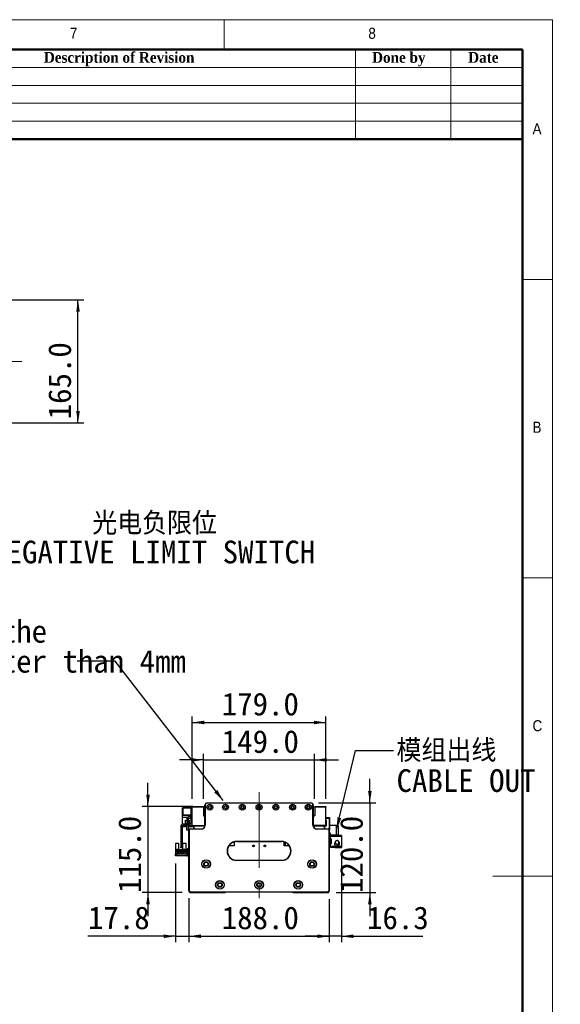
# Model space of a CAD drawing. Header units: millimetres. Extents: x 40 to 3331, y 40 to 2336.
# Tile 12 of 12: x 2606 to 3331, y 1016 to 2336. Entities that reach past the tile are written whole.
import ezdxf

# ---------------------------------------------------------------- set-up
doc = ezdxf.new("R2010")
doc.units = ezdxf.units.MM
doc.header["$LTSCALE"] = 8
doc.linetypes.add('CENTERX2', pattern=[20.32, 12.7, -2.54, 2.54, -2.54])
doc.layers.add('DIMNS', color=7, linetype='Continuous')
doc.styles.add('SLDTEXTSTYLE0', font='Gothic.ttf', dxfattribs={"width": 0.913})
doc.styles.add('SLDTEXTSTYLE1', font='timesbd.ttf', dxfattribs={"width": 0.933})
doc.styles.add('SLDTEXTSTYLE10', font='txt')
doc.styles.add('SLDTEXTSTYLE7', font='txt')
doc.styles.add('SLDTEXTSTYLE8', font='txt', dxfattribs={"bigfont": 'bigfont'})
doc.styles.add('SLDTEXTSTYLE9', font='txt', dxfattribs={"bigfont": 'bigfont'})
doc.dimstyles.new('SLDDIMSTYLE0', dxfattribs={"dimtxt": 30.4, "dimasz": 16, "dimexe": 0, "dimexo": 0.0625, "dimgap": 7.6, "dimtad": 2, "dimdec": 1, "dimrnd": 1e-09, "dimzin": 4, "dimdsep": 46, "dimtxsty": 'SLDTEXTSTYLE7', "dimsah": 1, "dimcen": 0.09, "dimadec": 0, "dimazin": 1, "dimtfac": 1, "dimtdec": 1, "dimtmove": 0, "dimatfit": 0, "dimfxl": 0, "dimfrac": 2, "dimtolj": 1, "dimtzin": 12, "dimarcsym": 0})
doc.dimstyles.new('SLDDIMSTYLE1', dxfattribs={"dimtxt": 30.4, "dimasz": 16, "dimexe": 0, "dimexo": 0.0625, "dimgap": 7.6, "dimtad": 2, "dimdec": 1, "dimrnd": 1e-09, "dimzin": 4, "dimdsep": 46, "dimtxsty": 'SLDTEXTSTYLE7', "dimsah": 1, "dimcen": 0.09, "dimadec": 0, "dimazin": 1, "dimtfac": 1, "dimtdec": 1, "dimtofl": 0, "dimtmove": 0, "dimatfit": 3, "dimfxl": 0, "dimfrac": 2, "dimtolj": 1, "dimtzin": 12, "dimarcsym": 0})
doc.dimstyles.new('SLDDIMSTYLE2', dxfattribs={"dimtxt": 30.4, "dimasz": 16, "dimexe": 0, "dimexo": 0.0625, "dimgap": 7.6, "dimtad": 2, "dimdec": 1, "dimrnd": 1e-09, "dimzin": 12, "dimdsep": 46, "dimtxsty": 'SLDTEXTSTYLE7', "dimsah": 1, "dimcen": 0.09, "dimadec": 0, "dimazin": 3, "dimtfac": 1, "dimtdec": 1, "dimtmove": 0, "dimatfit": 0, "dimfxl": 0, "dimfrac": 2, "dimtolj": 1, "dimtzin": 12, "dimarcsym": 0})
doc.dimstyles.new('SLDDIMSTYLE3', dxfattribs={"dimtxt": 0.18, "dimasz": 16, "dimexe": 0, "dimexo": 0.0625, "dimgap": 0, "dimtad": 0, "dimtih": 1, "dimtoh": 1, "dimdec": 0, "dimrnd": 1e-09, "dimzin": 0, "dimdsep": 46, "dimtxsty": 'Standard', "dimsah": 1, "dimcen": 0.09, "dimadec": 0, "dimazin": 0, "dimtfac": 16, "dimtdec": 0, "dimtofl": 0, "dimtmove": 0, "dimatfit": 3, "dimfxl": 0, "dimfrac": 2, "dimtolj": 1, "dimtzin": 0, "dimarcsym": 0})

# ---------------------------------------------------------------- blocks, each defined once
blk = doc.blocks.new('_D')
at = {"layer": 'DIMNS'}
for p, q in [((2852.4, 1291.6), (2852.4, 1351.9)), ((3001.4, 1291.6), (3001.4, 1351.9)), ((2852.4, 1343.9), (2820.4, 1343.9)), ((2852.4, 1343.9), (3001.4, 1343.9)), ((3001.4, 1343.9), (3033.4, 1343.9))]:
    blk.add_line(p, q, dxfattribs=at)
for points in [[(2852.4, 1343.9), (2836.4, 1346.3), (2836.4, 1341.5)], [(3001.4, 1343.9), (3017.4, 1341.5), (3017.4, 1346.3)]]:
    blk.add_solid(points, dxfattribs=at)
at = {"layer": 'DIMNS', "insert": (2876.9, 1383.8), "char_height": 30.4, "attachment_point": 1, "style": 'SLDTEXTSTYLE7'}
blk.add_mtext('149.0', dxfattribs=at)
blk = doc.blocks.new('_D_1')
at = {"layer": 'DIMNS'}
for p, q in [((2837.4, 1291.6), (2837.4, 1402.1)), ((3016.4, 1291.6), (3016.4, 1402.1)), ((2837.4, 1394.1), (3016.4, 1394.1))]:
    blk.add_line(p, q, dxfattribs=at)
for points in [[(2837.4, 1394.1), (2853.4, 1391.7), (2853.4, 1396.5)], [(3016.4, 1394.1), (3000.4, 1396.5), (3000.4, 1391.7)]]:
    blk.add_solid(points, dxfattribs=at)
at = {"layer": 'DIMNS', "insert": (2876.9, 1434), "char_height": 30.4, "attachment_point": 1, "style": 'SLDTEXTSTYLE7'}
blk.add_mtext('179.0', dxfattribs=at)
blk = doc.blocks.new('_D_2')
at = {"layer": 'DIMNS'}
for p, q in [((2778.1, 1281.4), (2778.1, 1313.4)), ((2838.3, 1281.4), (2770.1, 1281.4)), ((2778.1, 1281.4), (2778.1, 1166.4)), ((2823.8, 1166.4), (2770.1, 1166.4)), ((2778.1, 1166.4), (2778.1, 1134.4))]:
    blk.add_line(p, q, dxfattribs=at)
for points in [[(2778.1, 1281.4), (2780.5, 1297.4), (2775.7, 1297.4)], [(2778.1, 1166.4), (2775.7, 1150.4), (2780.5, 1150.4)]]:
    blk.add_solid(points, dxfattribs=at)
at = {"layer": 'DIMNS', "insert": (2738.2, 1165.6), "char_height": 30.4, "attachment_point": 1, "rotation": 90, "style": 'SLDTEXTSTYLE7'}
blk.add_mtext('115.0', dxfattribs=at)
blk = doc.blocks.new('_D_3')
at = {"layer": 'DIMNS'}
for p, q in [((3075.4, 1286.4), (3075.4, 1318.4)), ((3006.6, 1286.4), (3083.4, 1286.4)), ((3075.4, 1286.4), (3075.4, 1166.4)), ((3030.1, 1166.4), (3083.4, 1166.4)), ((3075.4, 1166.4), (3075.4, 1134.4))]:
    blk.add_line(p, q, dxfattribs=at)
for points in [[(3075.4, 1286.4), (3077.8, 1302.4), (3073, 1302.4)], [(3075.4, 1166.4), (3073, 1150.4), (3077.8, 1150.4)]]:
    blk.add_solid(points, dxfattribs=at)
at = {"layer": 'DIMNS', "insert": (3035.5, 1165.6), "char_height": 30.4, "attachment_point": 1, "rotation": 90, "style": 'SLDTEXTSTYLE7'}
blk.add_mtext('120.0', dxfattribs=at)
blk = doc.blocks.new('_D_4')
at = {"layer": 'DIMNS'}
for p, q in [((2832.9, 1157.2), (2832.9, 1099.6)), ((3020.9, 1157.2), (3020.9, 1099.6)), ((2832.9, 1107.6), (3020.9, 1107.6))]:
    blk.add_line(p, q, dxfattribs=at)
for points in [[(2832.9, 1107.6), (2848.9, 1105.2), (2848.9, 1110)], [(3020.9, 1107.6), (3004.9, 1110), (3004.9, 1105.2)]]:
    blk.add_solid(points, dxfattribs=at)
at = {"layer": 'DIMNS', "insert": (2876.9, 1147.5), "char_height": 30.4, "attachment_point": 1, "style": 'SLDTEXTSTYLE7'}
blk.add_mtext('188.0', dxfattribs=at)
blk = doc.blocks.new('_D_5')
at = {"layer": 'DIMNS'}
for p, q in [((2815.1, 1205.2), (2815.1, 1099.6)), ((2832.9, 1158.7), (2832.9, 1099.6)), ((2815.1, 1107.6), (2697.7, 1107.6)), ((2815.1, 1107.6), (2832.9, 1107.6)), ((2832.9, 1107.6), (2864.9, 1107.6))]:
    blk.add_line(p, q, dxfattribs=at)
for points in [[(2815.1, 1107.6), (2799.1, 1110), (2799.1, 1105.2)], [(2832.9, 1107.6), (2848.9, 1105.2), (2848.9, 1110)]]:
    blk.add_solid(points, dxfattribs=at)
at = {"layer": 'DIMNS', "insert": (2697.7, 1147.5), "char_height": 30.4, "attachment_point": 1, "style": 'SLDTEXTSTYLE7'}
blk.add_mtext('17.8', dxfattribs=at)
blk = doc.blocks.new('_D_6')
at = {"layer": 'DIMNS'}
for p, q in [((3037.2, 1217.5), (3037.2, 1099.6)), ((3020.9, 1157.2), (3020.9, 1099.6)), ((3020.9, 1107.6), (2988.9, 1107.6)), ((3037.2, 1107.6), (3020.9, 1107.6)), ((3037.2, 1107.6), (3146.5, 1107.6))]:
    blk.add_line(p, q, dxfattribs=at)
for points in [[(3020.9, 1107.6), (3004.9, 1110), (3004.9, 1105.2)], [(3037.2, 1107.6), (3053.2, 1105.2), (3053.2, 1110)]]:
    blk.add_solid(points, dxfattribs=at)
at = {"layer": 'DIMNS', "insert": (3071.6, 1147.5), "char_height": 30.4, "attachment_point": 1, "style": 'SLDTEXTSTYLE7'}
blk.add_mtext('16.3', dxfattribs=at)
blk = doc.blocks.new('SW_NOTE_3')
at = {"layer": 'DIMNS', "color": 0, "char_height": 30.4, "attachment_point": 1}
for s, insert, style in [('模组出线', (4.1, 14.9), 'SLDTEXTSTYLE8'), ('CABLE OUT', (4.1, -25.3), 'SLDTEXTSTYLE7')]:
    blk.add_mtext(s, dxfattribs=dict(at, insert=insert, style=style))
blk = doc.blocks.new('SW_NOTE_4')
at = {"layer": 'DIMNS', "color": 0, "char_height": 30.4, "attachment_point": 1, "style": 'SLDTEXTSTYLE7'}
for s, insert in [('The distance between the load plate and the ', (-929.8, 55.2)), ('steel belt protection belt shall be greater than 4mm', (-929.8, 15))]:
    blk.add_mtext(s, dxfattribs=dict(at, insert=insert))
blk = doc.blocks.new('_D_15')
at = {"layer": 'DIMNS'}
for p, q in [((2501.5, 1960.5), (2692.3, 1960.5)), ((2684.3, 1795.5), (2684.3, 1960.5)), ((2501.5, 1795.5), (2692.3, 1795.5))]:
    blk.add_line(p, q, dxfattribs=at)
for points in [[(2684.3, 1960.5), (2681.9, 1944.5), (2686.7, 1944.5)], [(2684.3, 1795.5), (2686.7, 1811.5), (2681.9, 1811.5)]]:
    blk.add_solid(points, dxfattribs=at)
at = {"layer": 'DIMNS', "insert": (2644.5, 1800.4), "char_height": 30.4, "attachment_point": 1, "rotation": 90, "style": 'SLDTEXTSTYLE7'}
blk.add_mtext('165.0', dxfattribs=at)
blk = doc.blocks.new('SW_NOTE_7')
at = {"layer": 'DIMNS', "color": 0, "char_height": 30.4, "attachment_point": 1}
for s, insert, style in [('     光电负限位', (4.1, 17.9), 'SLDTEXTSTYLE9'), ('NEGATIVE LIMIT SWITCH', (4.1, -20.5), 'SLDTEXTSTYLE10')]:
    blk.add_mtext(s, dxfattribs=dict(at, insert=insert, style=style))

msp = doc.modelspace()

# ---------------------------------------------------------------- linework, layer by layer
at = {"color": 7, "linetype": 'Continuous', "lineweight": 18}
for p, q in [((3320, 2336), (40, 2336)), ((2880, 2296), (2880, 2336)), ((3320, 40), (3320, 2336)), ((80, 2296), (3280, 2296)), ((3056, 2296), (3056, 2176)), ((3184, 2296), (3184, 2176)), ((3280, 2296), (3280, 2176)), ((3280, 2296), (3280, 80)), ((2320, 2272), (3280, 2272)), ((2320, 2248), (3280, 2248)), ((2320, 2224), (3280, 2224)), ((2320, 2200), (3280, 2200)), ((3320, 1988), (3280, 1988)), ((3280, 1588), (3320, 1588)), ((3320, 1188), (3240, 1188))]:
    msp.add_line(p, q, dxfattribs=at)
at = {"color": 7, "linetype": 'Continuous', "lineweight": 50}
for p, q in [((3280, 2296), (80, 2296)), ((3280, 2296), (3280, 80)), ((3280, 2176), (2320, 2176))]:
    msp.add_line(p, q, dxfattribs=at)
at = {"color": 7, "linetype": 'Continuous', "lineweight": 25}
for p, q in [((2837.4438798, 1281.3955891), (2852.4438804, 1281.3955891)), ((2837.4438798, 1280.3955871), (2837.4438798, 1281.3955891)), ((2852.4438804, 1280.3955871), (2837.4438798, 1280.3955871)), ((2837.4438798, 1255.8955858), (2837.4438798, 1280.3955871)), ((2852.4438804, 1281.3955891), (2852.4438804, 1280.3955871)), ((2852.4438804, 1280.3955871), (2852.4438804, 1269.3955871)), ((2854.4438844, 1283.3955857), (2854.7438821, 1283.3955857)), ((2854.4438844, 1256.3955869), (2854.4438844, 1283.3955857)), ((2854.7438821, 1283.3955857), (2854.7438821, 1256.3955869)), ((2857.4438831, 1286.3955843), (2857.4438831, 1286.0955867)), ((2857.4438831, 1286.3955843), (2996.4438816, 1286.3955843)), ((2996.4438816, 1286.0955867), (2857.4438831, 1286.0955867)), ((2996.4438816, 1286.3955843), (2996.4438816, 1286.0955867)), ((2999.4438803, 1283.3955857), (2999.1438826, 1283.3955857)), ((2999.1438826, 1256.3955869), (2999.1438826, 1283.3955857)), ((2999.4438803, 1283.3955857), (2999.4438803, 1256.3955869)), ((3001.4438843, 1281.3955891), (3016.4438849, 1281.3955891)), ((3001.4438843, 1280.3955871), (3001.4438843, 1281.3955891)), ((3001.4438843, 1280.3955871), (3001.4438843, 1269.3955871)), ((3016.4438849, 1280.3955871), (3001.4438843, 1280.3955871)), ((3016.4438849, 1281.3955891), (3016.4438849, 1280.3955871)), ((3016.4438849, 1255.8955858), (3016.4438849, 1280.3955871)), ((2824.1438856, 1267.2955888), (2824.1438856, 1269.8955881)), ((2824.1438856, 1269.8955881), (2835.4438832, 1269.8955881)), ((2824.1438856, 1267.2955888), (2831.8034401, 1267.2955888)), ((2824.1438856, 1257.645202), (2824.1438856, 1267.2955888)), ((2824.7438809, 1279.8955861), (2824.4438833, 1279.5955884)), ((2824.7438809, 1279.5955884), (2824.4438833, 1279.4713202)), ((2824.4438833, 1279.4713202), (2824.4438833, 1279.5955884)), ((2824.4438833, 1270.319854), (2824.4438833, 1279.4713202)), ((2824.4438833, 1270.1955858), (2824.4438833, 1270.319854)), ((2824.7438809, 1270.1955858), (2824.4438833, 1270.319854)), ((2824.4438833, 1270.1955858), (2824.7438809, 1269.8955881)), ((2824.7438809, 1279.8955861), (2824.7438809, 1279.5955884)), ((2824.7438809, 1279.8955861), (2835.4438832, 1279.8955861)), ((2824.7438809, 1279.5955884), (2824.7438809, 1270.1955858)), ((2835.4438832, 1279.5955884), (2824.7438809, 1279.5955884)), ((2824.7438809, 1270.1955858), (2824.7438809, 1269.8955881)), ((2824.7438809, 1270.1955858), (2835.4438832, 1270.1955858)), ((2835.4438832, 1279.8955861), (2837.4438798, 1279.8955861)), ((2835.4438832, 1278.895584), (2835.4438832, 1279.8955861)), ((2835.4438832, 1278.895584), (2835.4438832, 1269.8955881)), ((2837.4438798, 1278.895584), (2835.4438832, 1278.895584)), ((2835.4438832, 1267.3955905), (2837.4438798, 1267.3955905)), ((2835.4438832, 1266.3955885), (2835.4438832, 1267.3955905)), ((2852.9438814, 1268.8955861), (2854.4438844, 1268.8955861)), ((3000.9438833, 1268.8955861), (2999.4438803, 1268.8955861)), ((2821.9438856, 1254.3955865), (2821.9438856, 1226.8955867)), ((2823.9438822, 1254.3955865), (2823.9438822, 1226.8955867)), ((2824.1438856, 1254.3955865), (2824.1438856, 1255.1439191)), ((2828.4438839, 1254.3955865), (2824.1438856, 1254.3955865)), ((2833.9438802, 1257.8955862), (2825.4438853, 1257.8955862)), ((2833.9438802, 1255.8955858), (2825.4438853, 1255.8955858)), ((2828.4438839, 1263.3955899), (2829.9438795, 1263.3955899)), ((2828.4438839, 1257.8955862), (2828.4438839, 1263.3955899)), ((2828.4438839, 1254.3955865), (2828.4438839, 1255.8955858)), ((2829.9438795, 1263.91646), (2829.9438795, 1257.8955862)), ((2829.9438795, 1249.8955886), (2829.9438795, 1255.8955858)), ((2831.9438836, 1263.8955909), (2831.9438836, 1257.8955862)), ((2831.9438836, 1263.3955899), (2833.4438791, 1263.3955899)), ((2831.9438836, 1255.8955858), (2831.9438836, 1249.8955886)), ((2833.4438791, 1263.3955899), (2833.4438791, 1257.8955862)), ((2833.4438791, 1255.8955858), (2833.4438791, 1254.3955865)), ((2837.7438849, 1254.3955865), (2833.4438791, 1254.3955865)), ((2837.4438798, 1266.3955885), (2835.4438832, 1266.3955885)), ((2835.4438832, 1266.3955885), (2835.4438832, 1259.3955855)), ((2837.4438798, 1255.8955858), (2854.4188207, 1255.8955858)), ((2837.7438849, 1254.3955865), (2837.7438849, 1255.8955858)), ((2839.4438839, 1254.5855875), (2840.7538822, 1255.8955858)), ((2839.4438839, 1251.3955879), (2839.4438839, 1254.5855875)), ((2839.9438849, 1254.4955882), (2840.9438794, 1255.4955865)), ((2839.9438849, 1251.3955879), (2839.9438849, 1254.4955882)), ((2840.9438794, 1255.4955865), (2854.3622186, 1255.4955865)), ((2852.6438838, 1255.8955858), (2853.0438831, 1255.4955865)), ((2854.7438821, 1256.3955869), (2854.4438844, 1256.3955869)), ((2999.4438803, 1256.3955869), (2999.1438826, 1256.3955869)), ((3016.4438849, 1255.8955858), (2999.468944, 1255.8955858)), ((2999.5255461, 1255.4955865), (3012.9438853, 1255.4955865)), ((3000.8438816, 1255.4955865), (3001.2438809, 1255.8955858)), ((3012.9438853, 1255.4955865), (3013.9438799, 1254.4955882)), ((3013.1338825, 1255.8955858), (3014.4438809, 1254.5855875)), ((3013.9438799, 1254.4955882), (3013.9438799, 1251.3955879)), ((3014.9438819, 1255.0855885), (3014.4438809, 1254.5855875)), ((3014.4438809, 1254.5855875), (3014.4438809, 1251.3955879)), ((3016.9438859, 1255.0855885), (3014.9438819, 1255.0855885)), ((3016.4438849, 1266.5855858), (3021.1438825, 1266.5855858)), ((3021.1438825, 1265.5855837), (3016.4438849, 1265.5855837)), ((3016.4438849, 1263.5855871), (3016.9438859, 1263.5855871)), ((3016.9438859, 1255.8955858), (3016.4438849, 1255.8955858)), ((3016.9438859, 1263.5855871), (3016.9438859, 1255.0855885)), ((3021.1438825, 1265.5855837), (3021.1438825, 1266.5855858)), ((3021.1438825, 1266.5855858), (3021.4438802, 1266.2855881)), ((3021.1438825, 1250.5855869), (3021.1438825, 1265.5855837)), ((3021.4438802, 1265.4613229), (3021.1438825, 1265.5855837)), ((3021.4438802, 1266.2855881), (3021.4438802, 1265.4613229)), ((3021.4438802, 1265.4613229), (3021.4438802, 1250.7098514)), ((3030.8438828, 1255.8955858), (3021.4438802, 1255.8955858)), ((3030.8438828, 1242.8955856), (3030.8438828, 1255.8955858)), ((3030.8438828, 1255.8955858), (3032.8438794, 1255.8955858)), ((3032.8438794, 1255.8955858), (3032.8438794, 1242.8955856)), ((2831.9438836, 1249.8955886), (2829.9438795, 1249.8955886)), ((2832.9438856, 1168.8955865), (2832.9438856, 1249.8955886)), ((2833.2438832, 1249.8955886), (2832.9438856, 1249.8955886)), ((2833.2438832, 1249.8955886), (2833.2438832, 1169.019851)), ((2834.4438812, 1251.0955865), (2834.4438812, 1251.3955879)), ((2834.4438812, 1251.3955879), (2849.4438818, 1251.3955879)), ((2849.4438818, 1251.0955865), (2834.4438812, 1251.0955865)), ((2849.4438818, 1251.0955865), (2849.4438818, 1251.3955879)), ((3004.443883, 1251.3955879), (3004.443883, 1251.0955865)), ((3004.443883, 1251.3955879), (3019.4438836, 1251.3955879)), ((3019.4438836, 1251.0955865), (3004.443883, 1251.0955865)), ((3019.4438836, 1251.3955879), (3019.4438836, 1251.0955865)), ((3020.6438815, 1169.019851), (3020.6438815, 1249.8955886)), ((3020.9438791, 1249.8955886), (3020.6438815, 1249.8955886)), ((3020.7757642, 1250.5855869), (3021.1438825, 1250.5855869)), ((3020.9438791, 1249.8955886), (3020.9438791, 1168.8955865)), ((3021.1438825, 1249.5855886), (3020.9438791, 1249.5855886)), ((3022.8438815, 1245.8955879), (3020.9438791, 1245.8955879)), ((3021.4438802, 1250.7098514), (3021.1438825, 1250.5855869)), ((3021.1438825, 1249.5855886), (3021.1438825, 1250.5855869)), ((3021.4438802, 1249.8855862), (3021.1438825, 1249.5855886)), ((3021.4438802, 1250.7098514), (3021.4438802, 1249.8855862)), ((3022.8438815, 1242.8955856), (3022.8438815, 1245.8955879)), ((3022.8438815, 1242.8955856), (3022.8438815, 1241.6955876)), ((3030.8438828, 1242.8955856), (3022.8438815, 1242.8955856)), ((3022.8438815, 1241.6955876), (3037.2438794, 1241.6955876)), ((3022.8438815, 1237.695587), (3022.8438815, 1241.6955876)), ((3028.8438862, 1242.8955856), (3028.8438862, 1242.6955859)), ((3037.2438794, 1242.6955859), (3028.8438862, 1242.6955859)), ((3032.8438794, 1242.8955856), (3030.8438828, 1242.8955856)), ((3037.2438794, 1242.6955859), (3037.2438794, 1241.6955876)), ((3037.2438794, 1241.6955876), (3037.2438794, 1227.6955872)), ((2815.243884, 1232.2955887), (2818.9438796, 1232.2955887)), ((2815.243884, 1223.395587), (2815.243884, 1232.2955887)), ((2818.9438796, 1232.2955887), (2818.9438796, 1223.8955881)), ((2824.9438843, 1223.8955881), (2824.9438843, 1232.2955887)), ((2824.9438843, 1232.2955887), (2828.6438798, 1232.2955887)), ((2828.6438798, 1232.2955887), (2828.6438798, 1223.395587)), ((2893.4438815, 1228.5955875), (2886.3911582, 1228.5955875)), ((2893.4438815, 1233.895586), (2893.4438815, 1228.5955875)), ((2896.943883, 1234.6955883), (2896.943883, 1234.395587)), ((2896.943883, 1234.6955883), (2956.9438817, 1234.6955883)), ((2956.9438817, 1234.395587), (2896.943883, 1234.395587)), ((2956.9438817, 1234.6955883), (2956.9438817, 1234.395587)), ((2960.4438832, 1228.5955875), (2960.4438832, 1233.895586)), ((2967.4966065, 1228.5955875), (2960.4438832, 1228.5955875)), ((2961.9438825, 1233.3520251), (2961.9438825, 1228.5955875)), ((3022.8438815, 1237.695587), (3022.8438815, 1237.1955859)), ((3023.8438835, 1237.695587), (3022.8438815, 1237.695587)), ((3022.8438815, 1237.1955859), (3022.8438815, 1232.195587)), ((3023.8438835, 1237.1955859), (3022.8438815, 1237.1955859)), ((3022.8438815, 1231.695586), (3022.8438815, 1232.195587)), ((3022.8438815, 1232.195587), (3023.8438835, 1232.195587)), ((3022.8438815, 1227.6955872), (3022.8438815, 1231.695586)), ((3022.8438815, 1231.695586), (3023.8438835, 1231.695586)), ((3022.8438815, 1227.6955872), (3022.8438815, 1226.4955874)), ((3037.2438794, 1227.6955872), (3022.8438815, 1227.6955872)), ((3023.8438835, 1231.695586), (3023.8438835, 1237.695587)), ((3028.2931169, 1232.492556), (3028.1938827, 1231.695586)), ((3028.5277953, 1233.1304821), (3028.3926194, 1232.8146483)), ((3028.4046596, 1233.2746248), (3028.4386715, 1233.285782)), ((3028.4386715, 1230.1053899), (3028.4046596, 1230.1165509)), ((3028.5605257, 1233.114374), (3028.438068, 1233.1746305)), ((3028.4386715, 1233.285782), (3028.8224434, 1233.8607769)), ((3028.5987621, 1233.2070108), (3028.4386715, 1233.285782)), ((3033.7356022, 1232.248542), (3033.7630203, 1232.269277)), ((3037.2438794, 1227.6955872), (3037.2438794, 1226.695587)), ((2815.1438823, 1215.3955876), (2815.1438823, 1217.3955879)), ((2815.1438823, 1217.3955879), (2816.1438843, 1217.3955879)), ((2816.1438843, 1215.3955876), (2815.1438823, 1215.3955876)), ((2815.243884, 1217.3955879), (2815.243884, 1223.395587)), ((2816.0438826, 1223.395587), (2815.243884, 1223.395587)), ((2816.0438826, 1223.395587), (2816.5438836, 1223.8955881)), ((2816.1438843, 1217.3955879), (2816.1438843, 1215.3955876)), ((2829.9438795, 1217.3955879), (2816.1438843, 1217.3955879)), ((2829.9438795, 1215.3955876), (2816.1438843, 1215.3955876)), ((2819.1438829, 1223.8955881), (2816.5438836, 1223.8955881)), ((2816.943883, 1223.3455881), (2819.1438829, 1223.3455881)), ((2816.943883, 1219.8955874), (2816.943883, 1223.3455881)), ((2817.7438816, 1219.8955874), (2816.943883, 1219.8955874)), ((2817.7438816, 1221.5455874), (2826.1438822, 1221.5455874)), ((2817.7438816, 1219.8955874), (2817.7438816, 1221.5455874)), ((2817.7438816, 1218.8455864), (2817.7438816, 1219.8955874)), ((2818.9438796, 1218.8455864), (2817.7438816, 1218.8455864)), ((2818.6938828, 1220.4955864), (2818.6938828, 1219.9955872)), ((2819.1938838, 1220.4955864), (2818.6938828, 1220.4955864)), ((2818.6938828, 1219.9955872), (2819.1938838, 1219.9955872)), ((2818.9438796, 1218.0455877), (2818.9438796, 1218.8455864)), ((2824.9438843, 1218.8455864), (2818.9438796, 1218.8455864)), ((2824.9438843, 1218.0455877), (2818.9438796, 1218.0455877)), ((2819.1438829, 1223.3455881), (2819.1438829, 1223.8955881)), ((2819.1438829, 1223.8955881), (2824.7438809, 1223.8955881)), ((2819.4938814, 1223.3455881), (2819.1438829, 1223.3455881)), ((2819.1938838, 1219.9955872), (2819.1938838, 1220.4955864)), ((2819.4938814, 1222.2455881), (2819.4938814, 1223.3455881)), ((2824.3938824, 1222.2455881), (2819.4938814, 1222.2455881)), ((2821.1938804, 1220.4955864), (2820.6938794, 1220.4955864)), ((2820.6938794, 1220.4955864), (2820.6938794, 1219.9955872)), ((2820.6938794, 1219.9955872), (2821.1938804, 1219.9955872)), ((2821.1438795, 1222.845587), (2822.7438843, 1222.845587)), ((2821.1438795, 1222.2455881), (2821.1438795, 1222.845587)), ((2821.1938804, 1219.9955872), (2821.1938804, 1220.4955864)), ((2821.9438856, 1225.8955865), (2821.9438856, 1226.8955867)), ((2821.9438856, 1226.8955867), (2823.9438822, 1226.8955867)), ((2823.9438822, 1225.8955865), (2821.9438856, 1225.8955865)), ((2823.1938844, 1220.4955864), (2822.6938834, 1220.4955864)), ((2822.6938834, 1220.4955864), (2822.6938834, 1219.9955872)), ((2822.6938834, 1219.9955872), (2823.1938844, 1219.9955872)), ((2822.7438843, 1222.2455881), (2822.7438843, 1222.845587)), ((2823.1938844, 1219.9955872), (2823.1938844, 1220.4955864)), ((2823.9438822, 1226.8955867), (2823.9438822, 1225.8955865)), ((2824.3938824, 1223.3455881), (2824.3938824, 1222.2455881)), ((2824.7438809, 1223.3455881), (2824.3938824, 1223.3455881)), ((2825.1938811, 1220.4955864), (2824.69388, 1220.4955864)), ((2824.69388, 1220.4955864), (2824.69388, 1219.9955872)), ((2824.69388, 1219.9955872), (2825.1938811, 1219.9955872)), ((2824.7438809, 1223.8955881), (2824.7438809, 1223.3455881)), ((2827.3438802, 1223.8955881), (2824.7438809, 1223.8955881)), ((2824.7438809, 1223.3455881), (2826.9438809, 1223.3455881)), ((2824.9438843, 1218.8455864), (2824.9438843, 1218.0455877)), ((2826.1438822, 1218.8455864), (2824.9438843, 1218.8455864)), ((2825.1938811, 1219.9955872), (2825.1938811, 1220.4955864)), ((2826.1438822, 1221.5455874), (2826.1438822, 1219.8955874)), ((2826.1438822, 1219.8955874), (2826.1438822, 1218.8455864)), ((2826.9438809, 1219.8955874), (2826.1438822, 1219.8955874)), ((2826.9438809, 1223.3455881), (2826.9438809, 1219.8955874)), ((2827.3438802, 1223.8955881), (2827.8438812, 1223.395587)), ((2828.6438798, 1223.395587), (2827.8438812, 1223.395587)), ((2828.6438798, 1223.395587), (2828.6438798, 1217.3955879)), ((2829.9438795, 1217.3955879), (2829.9438795, 1215.3955876)), ((2830.9438815, 1224.3955872), (2830.9438815, 1225.3955874)), ((2830.9438815, 1225.3955874), (2832.9438856, 1225.3955874)), ((2832.9438856, 1224.3955872), (2830.9438815, 1224.3955872)), ((2830.9438815, 1216.3955878), (2830.9438815, 1224.3955872)), ((2830.9438815, 1216.3955878), (2832.9438856, 1216.3955878)), ((2830.9438815, 1215.3955876), (2830.9438815, 1216.3955878)), ((2832.9438856, 1215.3955876), (2830.9438815, 1215.3955876)), ((3028.8438862, 1226.4955874), (3022.8438815, 1226.4955874)), ((3028.8438862, 1226.695587), (3037.2438794, 1226.695587)), ((3028.8438862, 1226.695587), (3028.8438862, 1226.4955874)), ((2896.943883, 1209.3955875), (2896.943883, 1209.0955871)), ((2896.943883, 1209.3955875), (2956.9438817, 1209.3955875)), ((2956.9438817, 1209.0955871), (2896.943883, 1209.0955871)), ((2956.9438817, 1209.3955875), (2956.9438817, 1209.0955871)), ((2833.2438832, 1169.019851), (2832.9438856, 1168.8955865)), ((2834.9438822, 1166.895588), (2832.9438856, 1168.8955865)), ((2832.9438856, 1168.8955865), (2832.9438856, 1167.3955872)), ((2832.9438856, 1167.3955872), (2833.9438802, 1166.395587)), ((2833.2438832, 1169.019851), (2835.068143, 1167.1955875)), ((2833.9438802, 1166.395587), (2881.4438833, 1166.395587)), ((2835.068143, 1167.1955875), (2834.9438822, 1166.895588)), ((3018.9438825, 1166.895588), (2834.9438822, 1166.895588)), ((2835.068143, 1167.1955875), (3018.8196218, 1167.1955875)), ((2881.4438833, 1166.395587), (2881.9438843, 1166.895588)), ((2971.9438842, 1166.895588), (2972.4438814, 1166.395587)), ((2972.4438814, 1166.395587), (3019.9438846, 1166.395587)), ((3018.8196218, 1167.1955875), (3020.6438815, 1169.019851)), ((3018.8196218, 1167.1955875), (3018.9438825, 1166.895588)), ((3020.9438791, 1168.8955865), (3018.9438825, 1166.895588)), ((3019.9438846, 1166.395587), (3020.9438791, 1167.3955872)), ((3020.6438815, 1169.019851), (3020.9438791, 1168.8955865)), ((3020.9438791, 1167.3955872), (3020.9438791, 1168.8955865))]:
    msp.add_line(p, q, dxfattribs=at)
at = {"color": 7, "linetype": 'Continuous', "lineweight": 25, "flags": 128}
msp.add_lwpolyline([(2829.9438795, 1215.3955876), (2830.5291524, 1215.4532309), (2830.9438815, 1215.5671596)], dxfattribs=at)
at = {"color": 7, "linetype": 'Continuous', "lineweight": 25}
for centre, radius in [((2860.9438825, 1280.6455872), 4.025), ((2860.9438825, 1280.6455872), 4), ((2860.9438825, 1280.6455872), 2.15), ((2860.9438825, 1280.6455872), 1.65), ((2881.9438825, 1280.6455872), 4.025), ((2881.9438825, 1280.6455872), 4), ((2881.9438825, 1280.6455872), 2.15), ((2881.9438825, 1280.6455872), 1.65), ((2904.4438825, 1280.6455872), 4.025), ((2904.4438825, 1280.6455872), 4), ((2904.4438825, 1280.6455872), 2.15), ((2904.4438825, 1280.6455872), 1.65), ((2926.9438825, 1280.6455872), 4.025), ((2926.9438825, 1280.6455872), 4), ((2926.9438825, 1280.6455872), 2.15), ((2926.9438825, 1280.6455872), 1.65), ((2949.4438825, 1280.6455872), 4.025), ((2949.4438825, 1280.6455872), 4), ((2949.4438825, 1280.6455872), 2.15), ((2949.4438825, 1280.6455872), 1.65), ((2971.9438825, 1280.6455872), 4.025), ((2971.9438825, 1280.6455872), 4), ((2971.9438825, 1280.6455872), 2.15), ((2971.9438825, 1280.6455872), 1.65), ((2992.9438825, 1280.6455872), 4.025), ((2992.9438825, 1280.6455872), 4), ((2992.9438825, 1280.6455872), 2.15), ((2992.9438825, 1280.6455872), 1.65), ((2919.4438825, 1228.5955872), 1.25), ((2934.4438825, 1228.5955872), 1.25), ((2855.9438825, 1204.3955872), 5.75), ((2855.9438825, 1204.3955872), 5.5), ((2855.9438825, 1204.3955872), 3.2), ((2855.9438825, 1204.3955872), 2.5), ((2997.9438825, 1204.3955872), 5.75), ((2997.9438825, 1204.3955872), 5.5), ((2997.9438825, 1204.3955872), 3.2), ((2997.9438825, 1204.3955872), 2.5), ((2874.4438825, 1176.3955872), 5.75), ((2874.4438825, 1176.3955872), 5.5), ((2874.4438825, 1176.3955872), 3.2), ((2874.4438825, 1176.3955872), 2.5), ((2926.9438825, 1176.3955872), 5.75), ((2926.9438825, 1176.3955872), 5.5), ((2926.9438825, 1176.3955872), 3.2), ((2926.9438825, 1176.3955872), 2.5), ((2979.4438825, 1176.3955872), 5.75), ((2979.4438825, 1176.3955872), 5.5), ((2979.4438825, 1176.3955872), 3.2), ((2979.4438825, 1176.3955872), 2.5)]:
    msp.add_circle(centre, radius, dxfattribs=at)
for centre, radius, start, end in [((2857.4438825, 1283.3955872), 3, 90, 180), ((2857.4438825, 1283.3955872), 2.7, 90, 180), ((2996.4438825, 1283.3955872), 3, 0, 90), ((2996.4438825, 1283.3955872), 2.7, 0, 90), ((2833.9438825, 1263.9164568), 4, 94.7801918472, 180), ((2833.4438825, 1269.8955872), 2, 274.7801918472, 0), ((2833.4438825, 1269.8747176), 4, 321.6997400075, 0), ((2852.9438825, 1269.3955872), 0.5, 180, 270), ((3000.9438825, 1269.3955872), 0.5, 270, 0), ((2825.4438825, 1254.3955872), 3.5, 90, 180), ((2825.4438825, 1254.3955872), 1.5, 90, 180), ((2833.9438825, 1263.8955872), 2, 94.7801918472, 180), ((2833.4438825, 1269.8747176), 4, 274.7801918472, 300), ((2833.9438825, 1259.3955872), 1.5, 270, 0), ((2833.9438825, 1259.3955872), 3.5, 270, 0), ((2849.4438825, 1256.3955872), 5.3, 270, 0), ((2849.4438825, 1256.3955872), 5, 270, 0), ((3004.4438825, 1256.3955872), 5.3, 180, 270), ((3004.4438825, 1256.3955872), 5, 180, 270), ((2834.4438825, 1249.8955872), 1.5, 90, 180), ((2834.4438825, 1249.8955872), 1.2, 90, 180), ((3019.4438825, 1249.8955872), 1.5, 0, 90), ((3019.4438825, 1249.8955872), 1.2, 0, 90), ((2896.9438825, 1221.8955872), 12.8, 90, 270), ((2896.9438825, 1221.8955872), 12.5, 90, 270), ((2956.9438825, 1221.8955872), 12.8, 270, 90), ((2956.9438825, 1221.8955872), 12.5, 270, 90), ((3031.4438825, 1231.6955872), 3.4, 207.8854130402, 44.3134751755), ((3031.4438825, 1231.6955872), 3.45, 237.5742082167, 0), ((3031.4438825, 1231.6955872), 2.5, 274.0682455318, 11.0547454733), ((3031.4438825, 1231.6955872), 2.6, 277.2742732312, 19.707248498), ((3031.4438825, 1231.6955872), 3.45, 0, 47.8989058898), ((2829.9438825, 1218.3955872), 1, 270, 0)]:
    msp.add_arc(centre, radius, start, end, dxfattribs=at)
for points, knots in [([(3029.270268, 1234.6222783), (3029.0884788, 1234.2632778), (3028.7553823, 1233.6054732), (3028.2958335, 1232.5461559), (3028.0759744, 1231.7255628), (3028.0199494, 1231.0558581), (3028.1232315, 1230.4955432), (3028.3479905, 1229.8919543), (3028.8011246, 1229.29513), (3029.4860382, 1228.8574677), (3030.2098913, 1228.6202667), (3030.9720112, 1228.6172045), (3031.681063, 1228.8517861), (3031.86104, 1228.972868), (3031.8139598, 1229.0092588), (3031.7972964, 1229.0221388)], [0, 0, 0, 0, 0.1801012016, 0.330003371, 0.4496435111, 0.5397510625, 0.5746239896, 0.6053209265, 0.678402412, 0.7214067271, 0.761981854, 0.8291613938, 0.88866978, 0.9605962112, 1, 1, 1, 1]), ([(3032.8332847, 1235.4587476), (3033.0823852, 1235.2289298), (3033.5811453, 1234.7687786), (3033.9860305, 1233.8514906), (3034.027341, 1232.9339508), (3033.7472117, 1232.1389644), (3033.2363147, 1231.5224384), (3032.5429514, 1231.1122525), (3031.7356897, 1230.9478695), (3030.8964066, 1231.0519993), (3030.1176116, 1231.4227403), (3029.496776, 1232.0241177), (3029.1059497, 1232.7869424), (3029.0189511, 1233.6318473), (3029.1231374, 1234.390204), (3029.4675989, 1234.9828557), (3029.9985792, 1235.4037207), (3030.7321885, 1235.6490557), (3031.4783862, 1235.7270402), (3032.0223966, 1235.7540759), (3032.2813607, 1235.7391151), (3032.366387, 1235.744135), (3032.388714, 1235.7326807), (3032.4628848, 1235.7006472), (3032.619013, 1235.6121525), (3032.7510913, 1235.5175928), (3032.8332847, 1235.4587476)], [0, 0, 0, 0, 0.0648169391, 0.1297793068, 0.189731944, 0.2426190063, 0.2944125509, 0.3462426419, 0.3987242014, 0.4521992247, 0.5066005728, 0.5614518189, 0.6160518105, 0.669772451, 0.7270678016, 0.7653773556, 0.8036911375, 0.8589085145, 0.9142287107, 0.9495537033, 0.9640011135, 0.9648505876, 0.9657585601, 0.968709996, 0.9805279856, 1, 1, 1, 1]), ([(3033.6682862, 1230.5545221), (3033.7704746, 1230.8015022), (3033.9642696, 1231.2698867), (3034.0080601, 1231.7842711), (3033.920263, 1232.0933425), (3033.8922357, 1232.192007)], [0, 0, 0, 0, 0.4316279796, 0.8185594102, 1, 1, 1, 1])]:
    msp.add_open_spline(points, degree=3, knots=knots, dxfattribs=at)
at = {"layer": 'DIMNS', "linetype": 'CENTERX2', "lineweight": 18}
for p, q in [((2609.1958361, 1878.026604), (234.195054, 1878.026604)), ((2926.9438825, 1300.6955872), (2926.9438825, 1150.8951741))]:
    msp.add_line(p, q, dxfattribs=at)

# ---------------------------------------------------------------- block references
at = {"layer": 'DIMNS'}
for name, p in [('SW_NOTE_7', (2563.7884615, 1658.2911119)), ('SW_NOTE_4', (2683.3411246, 1476.3352145)), ('SW_NOTE_3', (3107.0576923, 1356.7307692))]:
    msp.add_blockref(name, p, dxfattribs=at)

# ---------------------------------------------------------------- texts
at = {"color": 7, "linetype": 'Continuous', "lineweight": 0}
for s, insert, char_height, attachment_point, style in [('7', (2673.3333333, 2325.1704848), 14.8166667, 1, 'SLDTEXTSTYLE0'), ('8', (3073.3333333, 2325.1704848), 14.8166667, 1, 'SLDTEXTSTYLE0'), ('Description of Revision', (2739.4454999, 2292.6852781), 14.4, 2, 'SLDTEXTSTYLE1'), ('Done by', (3114.154228, 2292.6852781), 14.4, 2, 'SLDTEXTSTYLE1'), ('Date', (3227.423141, 2292.6852781), 14.4, 2, 'SLDTEXTSTYLE1'), ('A', (3293.3333333, 2197.1704528), 14.8166667, 1, 'SLDTEXTSTYLE0'), ('B', (3293.3333333, 1797.1704528), 14.8166667, 1, 'SLDTEXTSTYLE0'), ('C', (3293.3333333, 1397.1704528), 14.8166667, 1, 'SLDTEXTSTYLE0')]:
    msp.add_mtext(s, dxfattribs=dict(at, insert=insert, char_height=char_height, attachment_point=attachment_point, style=style))

# ---------------------------------------------------------------- dimensions: what is measured, and where the dimension line sits
at = {"layer": 'DIMNS'}
for base, p1, p2, picture, middle in [((2684.3486833, 1960.526604), (2491.3486833, 1795.526604), (2491.3486833, 1960.526604), '_D_15', (2684.3486833, 1848.8761606)), ((2778.0681543, 1166.3955872), (2848.4438825, 1281.3955872), (2833.9438825, 1166.3955872), '_D_2', (2778.0681543, 1214.0355343)), ((3075.40368, 1166.3955872), (2996.4438825, 1286.3955872), (3019.9438825, 1166.3955872), '_D_3', (3075.40368, 1214.0355343))]:
    dim = msp.add_linear_dim(base=base, p1=p1, p2=p2, angle=90, dimstyle='SLDDIMSTYLE0', dxfattribs=at)
    dim.commit()
    dim.dimension.update_dxf_attribs({"geometry": picture, "text_midpoint": middle, "dimtype": 160})
for base, p1, p2, dimstyle, picture, middle in [((3016.4438825, 1394.0871738), (2837.4438825, 1281.3955872), (3016.4438825, 1281.3955872), 'SLDDIMSTYLE0', '_D_1', (2925.2977554, 1394.0871738)), ((3001.4438825, 1343.866024), (2852.4438825, 1281.3955872), (3001.4438825, 1281.3955872), 'SLDDIMSTYLE0', '_D', (2925.2977554, 1343.866024)), ((3020.9438825, 1107.6281404), (3037.2438825, 1227.6955872), (3020.9438825, 1167.3955872), 'SLDDIMSTYLE2', '_D_6', (3109.069063, 1107.6281404)), ((2832.9438825, 1107.6281404), (2815.1438825, 1215.3955872), (2832.9438825, 1168.8955872), 'SLDDIMSTYLE2', '_D_5', (2735.1438825, 1107.6281404)), ((3020.9438825, 1107.6281404), (2832.9438825, 1167.3955872), (3020.9438825, 1167.3955872), 'SLDDIMSTYLE1', '_D_4', (2925.2977554, 1107.6281404))]:
    dim = msp.add_linear_dim(base=base, p1=p1, p2=p2, dimstyle=dimstyle, dxfattribs=at)
    dim.commit()
    dim.dimension.update_dxf_attribs({"geometry": picture, "text_midpoint": middle, "dimtype": 160})

# ---------------------------------------------------------------- leaders
for points in [[(2878.7547872, 1289.4093279), (2734.1411246, 1476.3352145), (2683.3411246, 1476.3352145)], [(3030.8438825, 1250.8254281), (3056.2576923, 1356.7307692), (3107.0576923, 1356.7307692)]]:
    msp.add_leader(points, dimstyle='SLDDIMSTYLE3', dxfattribs=at)

doc.saveas('drawing.dxf')
